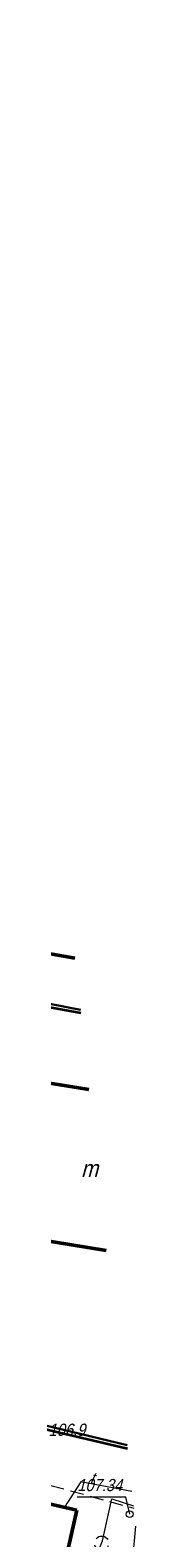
# Model space of a CAD drawing. Extents: x 6530721 to 6531385, y 5978377 to 5979143.
# Tile 136 of 146: x 6531037 to 6531043, y 5978965 to 5979076. Entities that reach past the tile are written whole.
import ezdxf
from ezdxf.enums import TextEntityAlignment as Align

# ---------------------------------------------------------------- set-up
doc = ezdxf.new("R2010")
doc.units = 0
for name, pattern in [('AB_rokocin 2014-08-13 AC2004$0$1.0_0.5', [1.5, 1, -0.5]), ('AB_rokocin 2014-08-13 AC2004$0$l217_500', [2, 1.5, -0.5]), ('AB_rokocin 2014-08-13 AC2004$0$l219_500', [0]), ('AB_rokocin 2014-08-13 AC2004$0$mz1.0_0.5', [1.5, 1, -0.5])]:
    doc.linetypes.add(name, pattern=pattern)
for name, color, linetype, lineweight in [('AB-wymiarowa', 7, 'Continuous', 30), ('AB_rokocin 2014-08-13 AC2004$0$217-Granica konturu klasyfikcyjnego', 7, 'Continuous', 18), ('AB_rokocin 2014-08-13 AC2004$0$219-Linia granicy', 7, 'Continuous', 18), ('AB_rokocin 2014-08-13 AC2004$0$312-Budynek', 7, 'Continuous', 18), ('AB_rokocin 2014-08-13 AC2004$0$312-Numer ewidencyjny budynku-Atr124', 7, 'Continuous', 18), ('AB_rokocin 2014-08-13 AC2004$0$685-Osadnik kanal. lokalnej szambo - obrys-SK', 7, 'Continuous', 18), ('AB_rokocin 2014-08-13 AC2004$0$chodnik (powierzchnia)', 7, 'Continuous', 18), ('AB_rokocin 2014-08-13 AC2004$0$ogrodzenie trwałe (linia)', 7, 'Continuous', 18), ('AB_rokocin 2014-08-13 AC2004$0$przewód kanalizacyjny - projektowany (linia)-SK', 7, 'Continuous', 18), ('AB_rokocin 2014-08-13 AC2004$0$przewód telekomunikacyjny (linia)-STPOD', 7, 'Continuous', 18), ('AB_rokocin 2014-08-13 AC2004$0$przewód telekomunikacyjny (linia)-STPOD-Atr1', 7, 'Continuous', 18), ('AB_rokocin 2014-08-13 AC2004$0$punkt wysokościowy naturalny', 7, 'Continuous', 18), ('AB_rokocin 2014-08-13 AC2004$0$punkt wysokościowy naturalny-Atr2', 7, 'Continuous', 18), ('AB_rokocin 2014-08-13 AC2004$0$właz (punkt)-SK', 7, 'Continuous', 18), ('AB_rokocin 2014-08-13 AC2004$0$właz (punkt)-SK-Atr2', 7, 'Continuous', 18)]:
    doc.layers.add(name, color=color, linetype=linetype, lineweight=lineweight)
doc.styles.add('AB_rokocin 2014-08-13 AC2004$0$Standard', font='txt')
doc.linetypes.add('AB_rokocin 2014-08-13 AC2004$0$902-500', pattern='A,3.75,0,[1,ksztalty.shx,S=0.5,R=0,X=0,Y=0],3.75', length=7.5)

# ---------------------------------------------------------------- blocks, each defined once
blk = doc.blocks.new('AB_rokocin 2014-08-13 AC2004$0$PW01')
at = {"linetype": 'Continuous', "lineweight": 13}
h = blk.add_hatch(color=0, dxfattribs=at)
edge = h.paths.add_edge_path()
edge.add_arc((0, 0), 0.045, 0, 360)
blk = doc.blocks.new('AB_rokocin 2014-08-13 AC2004$0$US22')
at = {"color": 0, "linetype": 'Continuous', "lineweight": 13}
blk.add_circle((0, 0), 0.25, dxfattribs=at)
blk = doc.blocks.new('AB_rokocin 2014-08-13 AC2004')
at = {"layer": 'AB_rokocin 2014-08-13 AC2004$0$217-Granica konturu klasyfikcyjnego', "color": 3, "linetype": 'AB_rokocin 2014-08-13 AC2004$0$l217_500', "lineweight": 18, "flags": 128}
for points in [[(6531018.05, 5979008.17), (6531038.67, 5979004.14)], [(6531018.05, 5979008.17), (6531038.67, 5979004.14)], [(6531016.69, 5978978.14), (6531042.12, 5978972.02)], [(6531016.69, 5978978.14), (6531042.12, 5978972.02)]]:
    blk.add_lwpolyline(points, dxfattribs=at)
at = {"layer": 'AB_rokocin 2014-08-13 AC2004$0$219-Linia granicy', "color": 92, "linetype": 'AB_rokocin 2014-08-13 AC2004$0$l219_500', "lineweight": 30, "flags": 128}
for points in [[(6531038.67, 5979004.14), (6531018.05, 5979008.17)], [(6531038.67, 5979004.14), (6531018.05, 5979008.17)], [(6531042.12, 5978972.02), (6531016.69, 5978978.14)], [(6531042.12, 5978972.02), (6531016.69, 5978978.14)]]:
    blk.add_lwpolyline(points, dxfattribs=at)
at = {"layer": 'AB_rokocin 2014-08-13 AC2004$0$312-Budynek', "color": 250, "linetype": 'Continuous', "lineweight": 50, "flags": 128}
for points in [[(6531038.26, 5979007.93), (6531032.25, 5979009)], [(6531035.65, 5978998.84), (6531039.3, 5978998.25)], [(6531040.57, 5978986.39), (6531032.73, 5978987.67)], [(6531028.21, 5978969.57), (6531038.42, 5978967.22)], [(6531038.42, 5978967.22), (6531037.8, 5978964.49)]]:
    blk.add_lwpolyline(points, dxfattribs=at)
at = {"layer": 'AB_rokocin 2014-08-13 AC2004$0$685-Osadnik kanal. lokalnej szambo - obrys-SK', "color": 7, "linetype": 'Continuous', "lineweight": 18, "flags": 128}
for points in [[(6531040.03, 5978964.31), (6531040.31, 5978964.97), (6531040.99, 5978968.07), (6531042.59, 5978967.54)], [(6531042.75, 5978966.05), (6531042.52, 5978963.64), (6531040.03, 5978964.31)]]:
    blk.add_lwpolyline(points, dxfattribs=at)
at = {"layer": 'AB_rokocin 2014-08-13 AC2004$0$chodnik (powierzchnia)', "color": 252, "linetype": 'AB_rokocin 2014-08-13 AC2004$0$mz1.0_0.5', "lineweight": 18, "flags": 128}
blk.add_lwpolyline([(6531028.21, 5978969.57), (6531028.09, 5978971.36), (6531042.61, 5978967.38)], dxfattribs=at)
at = {"layer": 'AB_rokocin 2014-08-13 AC2004$0$ogrodzenie trwałe (linia)', "color": 252, "linetype": 'AB_rokocin 2014-08-13 AC2004$0$902-500', "lineweight": 35, "flags": 128}
for points in [[(6530990.72, 5979073.95), (6531000.27, 5979076.39), (6531019.85, 5979055.49), (6531017.37, 5979007.8), (6531038.7, 5979003.91)], [(6531042.14, 5978971.74), (6531016.01, 5978977.89)]]:
    blk.add_lwpolyline(points, dxfattribs=at)
at = {"layer": 'AB_rokocin 2014-08-13 AC2004$0$przewód kanalizacyjny - projektowany (linia)-SK', "color": 32, "linetype": 'AB_rokocin 2014-08-13 AC2004$0$1.0_0.5', "lineweight": 18, "flags": 128}
blk.add_lwpolyline([(6531040.56, 5978964.38), (6531040.47, 5978964.32), (6531040.36, 5978964.29), (6531040.25, 5978964.28), (6531040.15, 5978964.29), (6531040.04, 5978964.32), (6531039.95, 5978964.38), (6531039.86, 5978964.45), (6531039.8, 5978964.54), (6531039.75, 5978964.63), (6531039.73, 5978964.74), (6531039.73, 5978964.85), (6531039.75, 5978964.96), (6531039.8, 5978965.06), (6531039.86, 5978965.15), (6531039.94, 5978965.22), (6531040.03, 5978965.28), (6531040.14, 5978965.31), (6531040.25, 5978965.32), (6531040.35, 5978965.31), (6531040.46, 5978965.28), (6531040.55, 5978965.22), (6531040.64, 5978965.15), (6531040.7, 5978965.06), (6531040.75, 5978964.97), (6531040.77, 5978964.86), (6531040.77, 5978964.75), (6531040.75, 5978964.64), (6531040.7, 5978964.54), (6531040.64, 5978964.45)], close=True, dxfattribs=at)
at = {"layer": 'AB_rokocin 2014-08-13 AC2004$0$przewód telekomunikacyjny (linia)-STPOD', "color": 30, "linetype": 'Continuous', "lineweight": 18, "flags": 128}
blk.add_lwpolyline([(6531042.48, 5978968.6), (6531038.7, 5978969.31), (6531037.5, 5978967.45)], dxfattribs=at)
at = {"layer": 'AB_rokocin 2014-08-13 AC2004$0$właz (punkt)-SK-Atr2', "color": 34, "linetype": 'ByBlock', "flags": 128}
blk.add_lwpolyline([(6531042.31, 5978966.93), (6531042.03, 5978968.18), (6531038.44, 5978968.18)], dxfattribs=at)
at = {"layer": 'AB_rokocin 2014-08-13 AC2004$0$punkt wysokościowy naturalny', "color": 7, "linetype": 'Continuous', "lineweight": 13}
blk.add_blockref('AB_rokocin 2014-08-13 AC2004$0$PW01', (6531040.1, 5978972.2), dxfattribs=at)
at = {"layer": 'AB_rokocin 2014-08-13 AC2004$0$właz (punkt)-SK', "color": 7, "linetype": 'Continuous', "lineweight": 18}
blk.add_blockref('AB_rokocin 2014-08-13 AC2004$0$US22', (6531042.31, 5978966.93), dxfattribs=at)
at = {"layer": 'AB_rokocin 2014-08-13 AC2004$0$312-Numer ewidencyjny budynku-Atr124', "color": 7, "linetype": 'ByBlock', "lineweight": 20, "style": 'AB_rokocin 2014-08-13 AC2004$0$Standard', "oblique": 15, "width": 0.896}
blk.add_text('m', height=1.25, dxfattribs=at).set_placement((6531039.34, 5978992.42), align=Align.MIDDLE_CENTER)
at = {"layer": 'AB_rokocin 2014-08-13 AC2004$0$przewód telekomunikacyjny (linia)-STPOD-Atr1', "color": 30, "linetype": 'ByBlock', "lineweight": 20, "style": 'AB_rokocin 2014-08-13 AC2004$0$Standard', "oblique": 15, "width": 0.9}
blk.add_text('t', height=0.9, rotation=350.125, dxfattribs=at).set_placement((6531039.33, 5978969.2))
at = {"layer": 'AB_rokocin 2014-08-13 AC2004$0$punkt wysokościowy naturalny-Atr2', "color": 252, "linetype": 'ByBlock', "lineweight": 20, "style": 'AB_rokocin 2014-08-13 AC2004$0$Standard', "oblique": 15, "width": 0.9}
blk.add_text('106.9', height=0.9, dxfattribs=at).set_placement((6531036.32, 5978972.71))
at = {"layer": 'AB_rokocin 2014-08-13 AC2004$0$właz (punkt)-SK-Atr2', "color": 34, "linetype": 'ByBlock', "lineweight": 20, "style": 'AB_rokocin 2014-08-13 AC2004$0$Standard', "oblique": 15, "width": 0.9}
blk.add_text('107.34', height=0.9, dxfattribs=at).set_placement((6531038.44, 5978968.63))

msp = doc.modelspace()

# ---------------------------------------------------------------- block references
at = {"layer": 'AB-wymiarowa'}
msp.add_blockref('AB_rokocin 2014-08-13 AC2004', (0, 0), dxfattribs=at)

doc.saveas('drawing.dxf')
